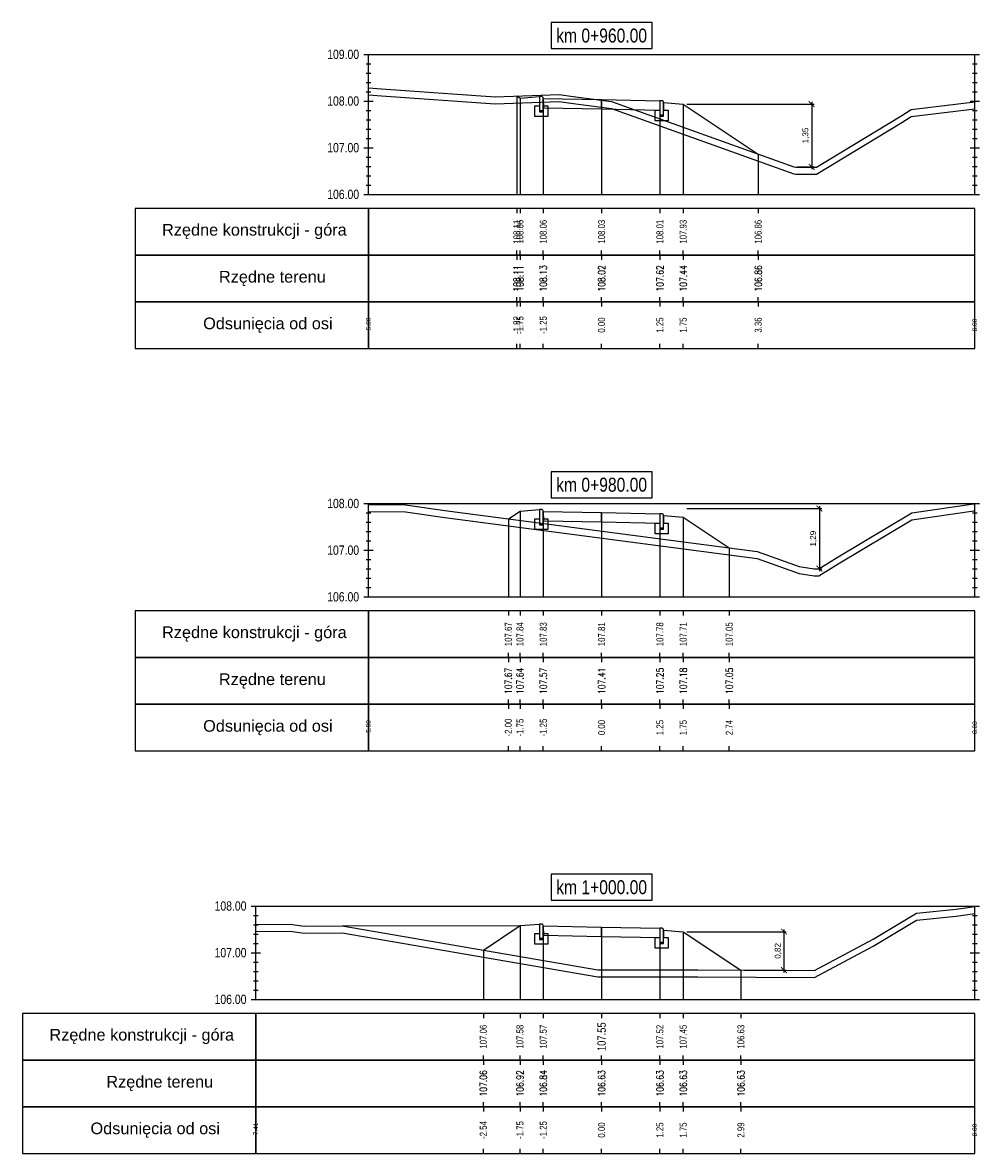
# Model space of a CAD drawing. Extents: x 7537626 to 7538805, y 5722894 to 5725486.
# Tile 50 of 90: x 7538336 to 7538356, y 5725457 to 5725481. Entities that reach past the tile are written whole.
import ezdxf

# ---------------------------------------------------------------- set-up
doc = ezdxf.new("R2010")
doc.units = 0
doc.header["$PDMODE"] = 35
doc.header["$PDSIZE"] = 0.3
for name, color, linetype in [('C-DROGI-PROFILE', 7, 'Continuous'), ('C-DROGI-PROFILE-ETYKIETY', 7, 'Continuous'), ('C-DROGI-PRZEKROJE-ETYKIETY', 7, 'Continuous'), ('C-POPRZECZKA-przekrój', 2, 'Continuous'), ('C-POPRZECZKA-widok', 1, 'Continuous')]:
    doc.layers.add(name, color=color, linetype=linetype)
for name, color, linetype, true_color in [('C-humus', 7, 'Continuous', 0x003df5), ('C-Teren', 7, 'Continuous', 0x005716), ('poprzeczki', 7, 'Continuous', 0x0000d6)]:
    doc.layers.add(name, color=color, linetype=linetype, true_color=true_color)
doc.styles.add('2mm08', font='arial.ttf', dxfattribs={"width": 0.8})
doc.styles.add('opis_50', font='arial.ttf', dxfattribs={"height": 0.125})
doc.styles.get("Standard").update_dxf_attribs({"font": 'arial.ttf'})
doc.dimstyles.new('OPIS_50', dxfattribs={"dimscale": 0.5, "dimtxt": 0.125, "dimasz": 0.25, "dimexe": 0.1, "dimexo": 0.15, "dimgap": 0.1, "dimtad": 1, "dimzin": 0, "dimtxsty": 'opis_50', "dimblk": 'ARCHTICK', "dimcen": 0.15, "dimdle": 0.1, "dimaunit": 2, "dimadec": 4, "dimazin": 0, "dimtfac": 1, "dimtmove": 0, "dimatfit": 3, "dimfxl": 1, "dimarcsym": 0})

# ---------------------------------------------------------------- blocks, each defined once
blk = doc.blocks.new('_ArchTick')
at = {"color": 0, "linetype": 'ByBlock', "const_width": 0.15}
blk.add_lwpolyline([(-0.5, -0.5), (0.5, 0.5)], dxfattribs=at)
blk = doc.blocks.new('*D84')
at = {"layer": 'Defpoints', "color": 0, "transparency": 16777216}
for p in [(7538349.88, 5725478.988), (7538352.252, 5725477.642), (7538352.634, 5725477.642)]:
    blk.add_point(p, dxfattribs=at)
at = {"layer": 'poprzeczki', "color": 0, "lineweight": -2, "transparency": 16777216}
for p, q in [((7538349.955, 5725478.988), (7538352.684, 5725478.988)), ((7538352.634, 5725479.038), (7538352.634, 5725477.592)), ((7538352.327, 5725477.642), (7538352.684, 5725477.642))]:
    blk.add_line(p, q, dxfattribs=at)
at = {"layer": 'poprzeczki', "color": 0, "lineweight": -2, "transparency": 16777216, "xscale": 0.125, "yscale": 0.125, "zscale": 0.125}
for p, rotation in [((7538352.634, 5725478.988), 90), ((7538352.634, 5725477.642), 270)]:
    blk.add_blockref('_ArchTick', p, dxfattribs=dict(at, rotation=rotation))
at = {"layer": 'poprzeczki', "color": 0, "transparency": 16777216, "insert": (7538352.509, 5725478.315), "char_height": 0.125, "attachment_point": 5, "rotation": 90, "style": 'opis_50'}
blk.add_mtext('1,35', dxfattribs=at)
blk = doc.blocks.new('*D85')
at = {"layer": 'Defpoints', "color": 0, "transparency": 16777216}
for p in [(7538349.88, 5725470.321), (7538352.686, 5725469.032), (7538352.8, 5725469.032)]:
    blk.add_point(p, dxfattribs=at)
at = {"layer": 'poprzeczki', "color": 0, "lineweight": -2, "transparency": 16777216}
for p, q in [((7538352.8, 5725470.371), (7538352.8, 5725468.982)), ((7538349.955, 5725470.321), (7538352.85, 5725470.321)), ((7538352.761, 5725469.032), (7538352.85, 5725469.032))]:
    blk.add_line(p, q, dxfattribs=at)
at = {"layer": 'poprzeczki', "color": 0, "lineweight": -2, "transparency": 16777216, "xscale": 0.125, "yscale": 0.125, "zscale": 0.125}
for p, rotation in [((7538352.8, 5725470.321), 90), ((7538352.8, 5725469.032), 270)]:
    blk.add_blockref('_ArchTick', p, dxfattribs=dict(at, rotation=rotation))
at = {"layer": 'poprzeczki', "color": 0, "transparency": 16777216, "insert": (7538352.675, 5725469.676), "char_height": 0.125, "attachment_point": 5, "rotation": 90, "style": 'opis_50'}
blk.add_mtext('1,29', dxfattribs=at)
blk = doc.blocks.new('*D86')
at = {"layer": 'Defpoints', "color": 0, "transparency": 16777216}
for p in [(7538349.88, 5725461.254), (7538351.117, 5725460.429), (7538352.04, 5725460.429)]:
    blk.add_point(p, dxfattribs=at)
at = {"layer": 'poprzeczki', "color": 0, "lineweight": -2, "transparency": 16777216}
for p, q in [((7538349.955, 5725461.254), (7538352.09, 5725461.254)), ((7538352.04, 5725461.304), (7538352.04, 5725460.379)), ((7538351.192, 5725460.429), (7538352.09, 5725460.429))]:
    blk.add_line(p, q, dxfattribs=at)
at = {"layer": 'poprzeczki', "color": 0, "lineweight": -2, "transparency": 16777216, "xscale": 0.125, "yscale": 0.125, "zscale": 0.125}
for p, rotation in [((7538352.04, 5725461.254), 90), ((7538352.04, 5725460.429), 270)]:
    blk.add_blockref('_ArchTick', p, dxfattribs=dict(at, rotation=rotation))
at = {"layer": 'poprzeczki', "color": 0, "transparency": 16777216, "insert": (7538351.915, 5725460.842), "char_height": 0.125, "attachment_point": 5, "rotation": 90, "style": 'opis_50'}
blk.add_mtext('0,82', dxfattribs=at)

msp = doc.modelspace()

# ---------------------------------------------------------------- linework, layer by layer
at = {"layer": 'C-DROGI-PROFILE', "color": 7, "linetype": 'Continuous', "lineweight": -3}
for p, q in [((7538346.313, 5725476.753), (7538346.313, 5725476.653)), ((7538346.38, 5725476.753), (7538346.38, 5725476.653)), ((7538346.88, 5725476.753), (7538346.88, 5725476.653)), ((7538348.13, 5725476.753), (7538348.13, 5725476.653)), ((7538349.38, 5725476.753), (7538349.38, 5725476.653)), ((7538349.88, 5725476.753), (7538349.88, 5725476.653)), ((7538351.488, 5725476.753), (7538351.488, 5725476.653)), ((7538346.313, 5725475.753), (7538346.313, 5725475.853)), ((7538346.313, 5725475.753), (7538346.313, 5725475.653)), ((7538346.38, 5725475.753), (7538346.38, 5725475.853)), ((7538346.38, 5725475.753), (7538346.38, 5725475.653)), ((7538346.88, 5725475.753), (7538346.88, 5725475.853)), ((7538346.88, 5725475.753), (7538346.88, 5725475.653)), ((7538348.13, 5725475.753), (7538348.13, 5725475.853)), ((7538348.13, 5725475.753), (7538348.13, 5725475.653)), ((7538349.38, 5725475.753), (7538349.38, 5725475.853)), ((7538349.38, 5725475.753), (7538349.38, 5725475.653)), ((7538349.88, 5725475.753), (7538349.88, 5725475.853)), ((7538349.88, 5725475.753), (7538349.88, 5725475.653)), ((7538351.488, 5725475.753), (7538351.488, 5725475.853)), ((7538351.488, 5725475.753), (7538351.488, 5725475.653)), ((7538346.313, 5725474.753), (7538346.313, 5725474.853)), ((7538346.313, 5725474.753), (7538346.313, 5725474.653)), ((7538346.38, 5725474.753), (7538346.38, 5725474.853)), ((7538346.38, 5725474.753), (7538346.38, 5725474.653)), ((7538346.88, 5725474.753), (7538346.88, 5725474.853)), ((7538346.88, 5725474.753), (7538346.88, 5725474.653)), ((7538348.13, 5725474.753), (7538348.13, 5725474.853)), ((7538348.13, 5725474.753), (7538348.13, 5725474.653)), ((7538349.38, 5725474.753), (7538349.38, 5725474.853)), ((7538349.38, 5725474.753), (7538349.38, 5725474.653)), ((7538349.88, 5725474.753), (7538349.88, 5725474.853)), ((7538349.88, 5725474.753), (7538349.88, 5725474.653)), ((7538351.488, 5725474.753), (7538351.488, 5725474.853)), ((7538351.488, 5725474.753), (7538351.488, 5725474.653)), ((7538346.313, 5725473.753), (7538346.313, 5725473.853)), ((7538346.38, 5725473.753), (7538346.38, 5725473.853)), ((7538346.88, 5725473.753), (7538346.88, 5725473.853)), ((7538348.13, 5725473.753), (7538348.13, 5725473.853)), ((7538349.38, 5725473.753), (7538349.38, 5725473.853)), ((7538349.88, 5725473.753), (7538349.88, 5725473.853)), ((7538351.488, 5725473.753), (7538351.488, 5725473.853)), ((7538346.13, 5725468.128), (7538346.13, 5725468.028)), ((7538346.38, 5725468.128), (7538346.38, 5725468.028)), ((7538346.88, 5725468.128), (7538346.88, 5725468.028)), ((7538348.13, 5725468.128), (7538348.13, 5725468.028)), ((7538349.38, 5725468.128), (7538349.38, 5725468.028)), ((7538349.88, 5725468.128), (7538349.88, 5725468.028)), ((7538350.866, 5725468.128), (7538350.866, 5725468.028)), ((7538346.13, 5725467.128), (7538346.13, 5725467.228)), ((7538346.38, 5725467.128), (7538346.38, 5725467.228)), ((7538346.88, 5725467.128), (7538346.88, 5725467.228)), ((7538348.13, 5725467.128), (7538348.13, 5725467.228)), ((7538349.38, 5725467.128), (7538349.38, 5725467.228)), ((7538349.88, 5725467.128), (7538349.88, 5725467.228)), ((7538350.866, 5725467.128), (7538350.866, 5725467.228)), ((7538346.13, 5725467.128), (7538346.13, 5725467.028)), ((7538346.38, 5725467.128), (7538346.38, 5725467.028)), ((7538346.88, 5725467.128), (7538346.88, 5725467.028)), ((7538348.13, 5725467.128), (7538348.13, 5725467.028)), ((7538349.38, 5725467.128), (7538349.38, 5725467.028)), ((7538349.88, 5725467.128), (7538349.88, 5725467.028)), ((7538350.866, 5725467.128), (7538350.866, 5725467.028)), ((7538346.13, 5725466.128), (7538346.13, 5725466.228)), ((7538346.13, 5725466.128), (7538346.13, 5725466.028)), ((7538346.38, 5725466.128), (7538346.38, 5725466.228)), ((7538346.38, 5725466.128), (7538346.38, 5725466.028)), ((7538346.88, 5725466.128), (7538346.88, 5725466.228)), ((7538346.88, 5725466.128), (7538346.88, 5725466.028)), ((7538348.13, 5725466.128), (7538348.13, 5725466.228)), ((7538348.13, 5725466.128), (7538348.13, 5725466.028)), ((7538349.38, 5725466.128), (7538349.38, 5725466.228)), ((7538349.38, 5725466.128), (7538349.38, 5725466.028)), ((7538349.88, 5725466.128), (7538349.88, 5725466.228)), ((7538349.88, 5725466.128), (7538349.88, 5725466.028)), ((7538350.866, 5725466.128), (7538350.866, 5725466.228)), ((7538350.866, 5725466.128), (7538350.866, 5725466.028)), ((7538346.13, 5725465.128), (7538346.13, 5725465.228)), ((7538346.38, 5725465.128), (7538346.38, 5725465.228)), ((7538346.88, 5725465.128), (7538346.88, 5725465.228)), ((7538348.13, 5725465.128), (7538348.13, 5725465.228)), ((7538349.38, 5725465.128), (7538349.38, 5725465.228)), ((7538349.88, 5725465.128), (7538349.88, 5725465.228)), ((7538350.866, 5725465.128), (7538350.866, 5725465.228)), ((7538345.594, 5725459.503), (7538345.594, 5725459.403)), ((7538346.38, 5725459.503), (7538346.38, 5725459.403)), ((7538346.88, 5725459.503), (7538346.88, 5725459.403)), ((7538348.13, 5725459.503), (7538348.13, 5725459.403)), ((7538349.38, 5725459.503), (7538349.38, 5725459.403)), ((7538349.88, 5725459.503), (7538349.88, 5725459.403)), ((7538351.117, 5725459.503), (7538351.117, 5725459.403)), ((7538345.594, 5725458.503), (7538345.594, 5725458.603)), ((7538345.594, 5725458.503), (7538345.594, 5725458.403)), ((7538346.38, 5725458.503), (7538346.38, 5725458.603)), ((7538346.38, 5725458.503), (7538346.38, 5725458.403)), ((7538346.88, 5725458.503), (7538346.88, 5725458.603)), ((7538346.88, 5725458.503), (7538346.88, 5725458.403)), ((7538348.13, 5725458.503), (7538348.13, 5725458.603)), ((7538348.13, 5725458.503), (7538348.13, 5725458.403)), ((7538349.38, 5725458.503), (7538349.38, 5725458.603)), ((7538349.38, 5725458.503), (7538349.38, 5725458.403)), ((7538349.88, 5725458.503), (7538349.88, 5725458.603)), ((7538349.88, 5725458.503), (7538349.88, 5725458.403)), ((7538351.117, 5725458.503), (7538351.117, 5725458.603)), ((7538351.117, 5725458.503), (7538351.117, 5725458.403)), ((7538345.594, 5725457.503), (7538345.594, 5725457.603)), ((7538346.38, 5725457.503), (7538346.38, 5725457.603)), ((7538346.88, 5725457.503), (7538346.88, 5725457.603)), ((7538348.13, 5725457.503), (7538348.13, 5725457.603)), ((7538349.38, 5725457.503), (7538349.38, 5725457.603)), ((7538349.88, 5725457.503), (7538349.88, 5725457.603)), ((7538351.117, 5725457.503), (7538351.117, 5725457.603)), ((7538345.594, 5725457.503), (7538345.594, 5725457.403)), ((7538346.38, 5725457.503), (7538346.38, 5725457.403)), ((7538346.88, 5725457.503), (7538346.88, 5725457.403)), ((7538348.13, 5725457.503), (7538348.13, 5725457.403)), ((7538349.38, 5725457.503), (7538349.38, 5725457.403)), ((7538349.88, 5725457.503), (7538349.88, 5725457.403)), ((7538351.117, 5725457.503), (7538351.117, 5725457.403)), ((7538345.594, 5725456.503), (7538345.594, 5725456.603)), ((7538346.38, 5725456.503), (7538346.38, 5725456.603)), ((7538346.88, 5725456.503), (7538346.88, 5725456.603)), ((7538348.13, 5725456.503), (7538348.13, 5725456.603)), ((7538349.38, 5725456.503), (7538349.38, 5725456.603)), ((7538349.88, 5725456.503), (7538349.88, 5725456.603)), ((7538351.117, 5725456.503), (7538351.117, 5725456.603))]:
    msp.add_line(p, q, dxfattribs=at)
at = {"layer": 'C-DROGI-PROFILE', "color": 1, "linetype": 'Continuous', "lineweight": -3}
for points in [[(7538343.13, 5725475.753), (7538343.13, 5725476.753), (7538338.13, 5725476.753), (7538338.13, 5725475.753)], [(7538343.13, 5725475.753), (7538356.13, 5725475.753), (7538356.13, 5725476.753), (7538343.13, 5725476.753)], [(7538343.13, 5725474.753), (7538343.13, 5725475.753), (7538338.13, 5725475.753), (7538338.13, 5725474.753)], [(7538343.13, 5725474.753), (7538356.13, 5725474.753), (7538356.13, 5725475.753), (7538343.13, 5725475.753)], [(7538343.13, 5725473.753), (7538343.13, 5725474.753), (7538338.13, 5725474.753), (7538338.13, 5725473.753)], [(7538343.13, 5725473.753), (7538356.13, 5725473.753), (7538356.13, 5725474.753), (7538343.13, 5725474.753)], [(7538343.13, 5725467.128), (7538343.13, 5725468.128), (7538338.13, 5725468.128), (7538338.13, 5725467.128)], [(7538343.13, 5725467.128), (7538356.13, 5725467.128), (7538356.13, 5725468.128), (7538343.13, 5725468.128)], [(7538343.13, 5725466.128), (7538343.13, 5725467.128), (7538338.13, 5725467.128), (7538338.13, 5725466.128)], [(7538343.13, 5725466.128), (7538356.13, 5725466.128), (7538356.13, 5725467.128), (7538343.13, 5725467.128)], [(7538343.13, 5725465.128), (7538343.13, 5725466.128), (7538338.13, 5725466.128), (7538338.13, 5725465.128)], [(7538343.13, 5725465.128), (7538356.13, 5725465.128), (7538356.13, 5725466.128), (7538343.13, 5725466.128)], [(7538340.715, 5725458.503), (7538340.715, 5725459.503), (7538335.715, 5725459.503), (7538335.715, 5725458.503)], [(7538340.715, 5725458.503), (7538356.13, 5725458.503), (7538356.13, 5725459.503), (7538340.715, 5725459.503)], [(7538340.715, 5725457.503), (7538340.715, 5725458.503), (7538335.715, 5725458.503), (7538335.715, 5725457.503)], [(7538340.715, 5725457.503), (7538356.13, 5725457.503), (7538356.13, 5725458.503), (7538340.715, 5725458.503)], [(7538340.715, 5725456.503), (7538340.715, 5725457.503), (7538335.715, 5725457.503), (7538335.715, 5725456.503)], [(7538340.715, 5725456.503), (7538356.13, 5725456.503), (7538356.13, 5725457.503), (7538340.715, 5725457.503)]]:
    msp.add_3dface(points, dxfattribs=at)
at = {"layer": 'C-DROGI-PRZEKROJE-ETYKIETY', "color": 1, "linetype": 'Continuous', "lineweight": -3}
for p, q in [((7538346.313, 5725479.162), (7538346.313, 5725477.053)), ((7538346.38, 5725479.118), (7538346.38, 5725477.053)), ((7538346.88, 5725479.111), (7538346.88, 5725477.053)), ((7538348.13, 5725479.086), (7538348.13, 5725477.053)), ((7538349.38, 5725479.061), (7538349.38, 5725477.053)), ((7538349.88, 5725478.988), (7538349.88, 5725477.053)), ((7538351.488, 5725477.915), (7538351.488, 5725477.053)), ((7538346.38, 5725470.266), (7538346.38, 5725468.428)), ((7538346.88, 5725470.26), (7538346.88, 5725468.428)), ((7538348.13, 5725470.235), (7538348.13, 5725468.428)), ((7538349.38, 5725470.21), (7538349.38, 5725468.428)), ((7538349.88, 5725470.136), (7538349.88, 5725468.428)), ((7538346.13, 5725470.099), (7538346.13, 5725468.428)), ((7538350.866, 5725469.478), (7538350.866, 5725468.428)), ((7538346.38, 5725461.384), (7538346.38, 5725459.803)), ((7538346.88, 5725461.378), (7538346.88, 5725459.803)), ((7538348.13, 5725461.353), (7538348.13, 5725459.803)), ((7538349.38, 5725461.328), (7538349.38, 5725459.803)), ((7538349.88, 5725461.254), (7538349.88, 5725459.803)), ((7538345.594, 5725460.86), (7538345.594, 5725459.803)), ((7538351.117, 5725460.429), (7538351.117, 5725459.803))]:
    msp.add_line(p, q, dxfattribs=at)
at = {"layer": 'C-humus'}
for p, q in [((7538343.13, 5725479.186), (7538343.409, 5725479.165)), ((7538343.409, 5725479.165), (7538345.85, 5725478.997)), ((7538345.85, 5725478.997), (7538347.219, 5725479.041)), ((7538347.219, 5725479.041), (7538347.47, 5725479.005)), ((7538347.47, 5725479.005), (7538348.342, 5725478.891)), ((7538348.342, 5725478.891), (7538352.252, 5725477.492)), ((7538354.943, 5725478.746), (7538356.13, 5725478.885)), ((7538352.735, 5725477.486), (7538354.565, 5725478.597)), ((7538354.565, 5725478.597), (7538354.77, 5725478.721)), ((7538354.77, 5725478.721), (7538354.943, 5725478.746)), ((7538352.252, 5725477.492), (7538352.295, 5725477.486)), ((7538352.295, 5725477.486), (7538352.735, 5725477.486)), ((7538343.13, 5725470.26), (7538343.925, 5725470.249)), ((7538343.925, 5725470.249), (7538344.768, 5725470.128)), ((7538344.768, 5725470.128), (7538351.468, 5725469.249)), ((7538354.778, 5725470.082), (7538356.108, 5725470.274)), ((7538356.108, 5725470.274), (7538356.13, 5725470.276)), ((7538353.201, 5725469.134), (7538354.778, 5725470.082)), ((7538351.468, 5725469.249), (7538352.363, 5725468.929)), ((7538352.363, 5725468.929), (7538352.686, 5725468.882)), ((7538352.786, 5725468.882), (7538353.201, 5725469.134)), ((7538352.686, 5725468.882), (7538352.786, 5725468.882)), ((7538355.735, 5725461.583), (7538356.13, 5725461.64)), ((7538353.954, 5725460.941), (7538354.884, 5725461.5)), ((7538354.884, 5725461.5), (7538355.735, 5725461.583)), ((7538340.715, 5725461.26), (7538341.449, 5725461.266)), ((7538341.449, 5725461.266), (7538341.754, 5725461.223)), ((7538341.754, 5725461.223), (7538342.566, 5725461.229)), ((7538342.566, 5725461.229), (7538343.442, 5725461.081)), ((7538343.442, 5725461.081), (7538348.052, 5725460.287)), ((7538352.694, 5725460.274), (7538353.954, 5725460.941)), ((7538348.052, 5725460.287), (7538350.196, 5725460.283)), ((7538350.196, 5725460.283), (7538352.694, 5725460.274))]:
    msp.add_line(p, q, dxfattribs=at)
at = {"layer": 'C-POPRZECZKA-przekrój', "color": 2, "linetype": 'Continuous', "lineweight": -3}
for p, q in [((7538346.313, 5725479.162), (7538346.38, 5725479.118)), ((7538346.38, 5725479.118), (7538346.8, 5725479.151)), ((7538346.84, 5725479.151), (7538346.8, 5725479.151)), ((7538346.8, 5725479.151), (7538346.8, 5725478.821)), ((7538346.845, 5725479.151), (7538346.84, 5725479.151)), ((7538346.854, 5725479.149), (7538346.845, 5725479.151)), ((7538346.862, 5725479.145), (7538346.854, 5725479.149)), ((7538346.868, 5725479.14), (7538346.862, 5725479.145)), ((7538346.872, 5725479.134), (7538346.868, 5725479.14)), ((7538346.877, 5725479.127), (7538346.872, 5725479.134)), ((7538346.879, 5725479.119), (7538346.877, 5725479.127)), ((7538346.88, 5725479.111), (7538346.879, 5725479.119)), ((7538346.88, 5725479.111), (7538348.13, 5725479.086)), ((7538346.88, 5725479.111), (7538346.881, 5725478.911)), ((7538346.88, 5725478.821), (7538346.88, 5725479.111)), ((7538346.88, 5725479.111), (7538346.88, 5725478.951)), ((7538348.13, 5725478.886), (7538348.13, 5725479.086)), ((7538348.13, 5725479.086), (7538349.38, 5725479.061)), ((7538346.7, 5725478.721), (7538346.7, 5725478.951)), ((7538346.7, 5725478.951), (7538346.8, 5725478.951)), ((7538346.8, 5725478.951), (7538346.8, 5725478.851)), ((7538346.8, 5725478.851), (7538346.88, 5725478.851)), ((7538346.88, 5725478.951), (7538346.98, 5725478.951)), ((7538346.881, 5725478.911), (7538348.13, 5725478.886)), ((7538346.98, 5725478.951), (7538346.98, 5725478.721)), ((7538348.13, 5725478.886), (7538349.379, 5725478.861)), ((7538349.28, 5725478.631), (7538349.28, 5725478.861)), ((7538349.28, 5725478.861), (7538349.38, 5725478.861)), ((7538349.38, 5725479.061), (7538349.379, 5725478.861)), ((7538349.42, 5725479.061), (7538349.38, 5725479.061)), ((7538349.38, 5725479.061), (7538349.38, 5725478.731)), ((7538349.38, 5725478.861), (7538349.38, 5725478.761)), ((7538349.425, 5725479.061), (7538349.42, 5725479.061)), ((7538349.434, 5725479.059), (7538349.425, 5725479.061)), ((7538349.442, 5725479.055), (7538349.434, 5725479.059)), ((7538349.448, 5725479.05), (7538349.442, 5725479.055)), ((7538349.452, 5725479.044), (7538349.448, 5725479.05)), ((7538349.457, 5725479.037), (7538349.452, 5725479.044)), ((7538349.459, 5725479.029), (7538349.457, 5725479.037)), ((7538349.46, 5725479.021), (7538349.459, 5725479.029)), ((7538349.46, 5725478.731), (7538349.46, 5725479.021)), ((7538349.46, 5725479.021), (7538349.46, 5725478.861)), ((7538349.46, 5725479.021), (7538349.88, 5725478.988)), ((7538349.46, 5725478.861), (7538349.56, 5725478.861)), ((7538349.56, 5725478.861), (7538349.56, 5725478.631)), ((7538349.88, 5725478.988), (7538351.488, 5725477.915)), ((7538346.98, 5725478.721), (7538346.7, 5725478.721)), ((7538346.8, 5725478.821), (7538346.88, 5725478.821)), ((7538349.56, 5725478.631), (7538349.28, 5725478.631)), ((7538349.38, 5725478.761), (7538349.46, 5725478.761)), ((7538349.38, 5725478.731), (7538349.46, 5725478.731)), ((7538346.13, 5725470.099), (7538346.38, 5725470.266)), ((7538346.38, 5725470.266), (7538346.8, 5725470.3)), ((7538346.84, 5725470.3), (7538346.8, 5725470.3)), ((7538346.8, 5725470.3), (7538346.8, 5725469.97)), ((7538346.845, 5725470.299), (7538346.84, 5725470.3)), ((7538346.854, 5725470.297), (7538346.845, 5725470.299)), ((7538346.862, 5725470.293), (7538346.854, 5725470.297)), ((7538346.868, 5725470.288), (7538346.862, 5725470.293)), ((7538346.872, 5725470.283), (7538346.868, 5725470.288)), ((7538346.877, 5725470.275), (7538346.872, 5725470.283)), ((7538346.879, 5725470.267), (7538346.877, 5725470.275)), ((7538346.88, 5725470.26), (7538346.879, 5725470.267)), ((7538346.88, 5725470.26), (7538348.13, 5725470.235)), ((7538346.88, 5725470.26), (7538346.881, 5725470.06)), ((7538346.88, 5725469.97), (7538346.88, 5725470.26)), ((7538346.88, 5725470.26), (7538346.88, 5725470.1)), ((7538348.13, 5725470.035), (7538348.13, 5725470.235)), ((7538348.13, 5725470.235), (7538349.38, 5725470.21)), ((7538349.38, 5725470.21), (7538349.379, 5725470.01)), ((7538349.42, 5725470.21), (7538349.38, 5725470.21)), ((7538349.38, 5725470.21), (7538349.38, 5725469.88)), ((7538349.425, 5725470.209), (7538349.42, 5725470.21)), ((7538349.434, 5725470.207), (7538349.425, 5725470.209)), ((7538349.442, 5725470.203), (7538349.434, 5725470.207)), ((7538349.448, 5725470.198), (7538349.442, 5725470.203)), ((7538349.452, 5725470.193), (7538349.448, 5725470.198)), ((7538349.457, 5725470.185), (7538349.452, 5725470.193)), ((7538349.459, 5725470.177), (7538349.457, 5725470.185)), ((7538349.46, 5725470.17), (7538349.459, 5725470.177)), ((7538349.46, 5725469.88), (7538349.46, 5725470.17)), ((7538349.46, 5725470.17), (7538349.46, 5725470.01)), ((7538349.46, 5725470.17), (7538349.88, 5725470.136)), ((7538349.88, 5725470.136), (7538350.866, 5725469.478)), ((7538346.7, 5725469.87), (7538346.7, 5725470.1)), ((7538346.7, 5725470.1), (7538346.8, 5725470.1)), ((7538346.8, 5725470.1), (7538346.8, 5725470)), ((7538346.8, 5725470), (7538346.88, 5725470)), ((7538346.8, 5725469.97), (7538346.88, 5725469.97)), ((7538346.88, 5725470.1), (7538346.98, 5725470.1)), ((7538346.881, 5725470.06), (7538348.13, 5725470.035)), ((7538346.98, 5725470.1), (7538346.98, 5725469.87)), ((7538348.13, 5725470.035), (7538349.379, 5725470.01)), ((7538349.28, 5725469.78), (7538349.28, 5725470.01)), ((7538349.28, 5725470.01), (7538349.38, 5725470.01)), ((7538349.38, 5725470.01), (7538349.38, 5725469.91)), ((7538349.38, 5725469.91), (7538349.46, 5725469.91)), ((7538349.38, 5725469.88), (7538349.46, 5725469.88)), ((7538349.46, 5725470.01), (7538349.56, 5725470.01)), ((7538349.56, 5725470.01), (7538349.56, 5725469.78)), ((7538346.98, 5725469.87), (7538346.7, 5725469.87)), ((7538349.56, 5725469.78), (7538349.28, 5725469.78)), ((7538346.38, 5725461.384), (7538346.8, 5725461.418)), ((7538346.84, 5725461.418), (7538346.8, 5725461.418)), ((7538346.8, 5725461.418), (7538346.8, 5725461.088)), ((7538346.845, 5725461.417), (7538346.84, 5725461.418)), ((7538346.854, 5725461.415), (7538346.845, 5725461.417)), ((7538346.862, 5725461.411), (7538346.854, 5725461.415)), ((7538346.868, 5725461.406), (7538346.862, 5725461.411)), ((7538346.872, 5725461.401), (7538346.868, 5725461.406)), ((7538346.877, 5725461.393), (7538346.872, 5725461.401)), ((7538346.879, 5725461.385), (7538346.877, 5725461.393)), ((7538345.594, 5725460.86), (7538346.38, 5725461.384)), ((7538346.7, 5725460.988), (7538346.7, 5725461.218)), ((7538346.7, 5725461.218), (7538346.8, 5725461.218)), ((7538346.8, 5725461.218), (7538346.8, 5725461.118)), ((7538346.88, 5725461.378), (7538346.879, 5725461.385)), ((7538346.88, 5725461.378), (7538348.13, 5725461.353)), ((7538346.88, 5725461.378), (7538346.881, 5725461.178)), ((7538346.88, 5725461.088), (7538346.88, 5725461.378)), ((7538346.88, 5725461.378), (7538346.88, 5725461.218)), ((7538346.88, 5725461.218), (7538346.98, 5725461.218)), ((7538346.881, 5725461.178), (7538348.13, 5725461.153)), ((7538346.98, 5725461.218), (7538346.98, 5725460.988)), ((7538348.13, 5725461.153), (7538348.13, 5725461.353)), ((7538348.13, 5725461.353), (7538349.38, 5725461.328)), ((7538348.13, 5725461.153), (7538349.379, 5725461.128)), ((7538349.38, 5725461.328), (7538349.379, 5725461.128)), ((7538349.42, 5725461.328), (7538349.38, 5725461.328)), ((7538349.38, 5725461.328), (7538349.38, 5725460.998)), ((7538349.425, 5725461.327), (7538349.42, 5725461.328)), ((7538349.434, 5725461.325), (7538349.425, 5725461.327)), ((7538349.442, 5725461.321), (7538349.434, 5725461.325)), ((7538349.448, 5725461.316), (7538349.442, 5725461.321)), ((7538349.452, 5725461.311), (7538349.448, 5725461.316)), ((7538349.457, 5725461.303), (7538349.452, 5725461.311)), ((7538349.459, 5725461.295), (7538349.457, 5725461.303)), ((7538349.46, 5725461.288), (7538349.459, 5725461.295)), ((7538349.46, 5725460.998), (7538349.46, 5725461.288)), ((7538349.46, 5725461.288), (7538349.46, 5725461.128)), ((7538349.46, 5725461.288), (7538349.88, 5725461.254)), ((7538349.88, 5725461.254), (7538351.117, 5725460.429)), ((7538346.98, 5725460.988), (7538346.7, 5725460.988)), ((7538346.8, 5725461.118), (7538346.88, 5725461.118)), ((7538346.8, 5725461.088), (7538346.88, 5725461.088)), ((7538349.28, 5725460.898), (7538349.28, 5725461.128)), ((7538349.28, 5725461.128), (7538349.38, 5725461.128)), ((7538349.38, 5725461.128), (7538349.38, 5725461.028)), ((7538349.38, 5725461.028), (7538349.46, 5725461.028)), ((7538349.38, 5725460.998), (7538349.46, 5725460.998)), ((7538349.46, 5725461.128), (7538349.56, 5725461.128)), ((7538349.56, 5725461.128), (7538349.56, 5725460.898)), ((7538349.56, 5725460.898), (7538349.28, 5725460.898))]:
    msp.add_line(p, q, dxfattribs=at)
msp.add_lwpolyline([(7538342.566, 5725461.379), (7538346.38, 5725461.384)], dxfattribs=at)
at = {"layer": 'C-POPRZECZKA-widok', "color": 1, "linetype": 'Continuous', "lineweight": -3}
for p, q in [((7538343.03, 5725480.053), (7538356.23, 5725480.053)), ((7538343.13, 5725477.053), (7538343.13, 5725480.053)), ((7538356.13, 5725477.053), (7538356.13, 5725480.053)), ((7538343.08, 5725479.853), (7538343.18, 5725479.853)), ((7538356.08, 5725479.853), (7538356.18, 5725479.853)), ((7538343.08, 5725479.653), (7538343.18, 5725479.653)), ((7538356.08, 5725479.653), (7538356.18, 5725479.653)), ((7538343.08, 5725479.453), (7538343.18, 5725479.453)), ((7538356.08, 5725479.453), (7538356.18, 5725479.453)), ((7538343.08, 5725479.253), (7538343.18, 5725479.253)), ((7538356.08, 5725479.253), (7538356.18, 5725479.253)), ((7538343.03, 5725479.053), (7538343.23, 5725479.053)), ((7538343.08, 5725479.053), (7538343.18, 5725479.053)), ((7538343.08, 5725478.853), (7538343.18, 5725478.853)), ((7538356.03, 5725479.053), (7538356.23, 5725479.053)), ((7538356.08, 5725479.053), (7538356.18, 5725479.053)), ((7538356.08, 5725478.853), (7538356.18, 5725478.853)), ((7538343.08, 5725478.653), (7538343.18, 5725478.653)), ((7538356.08, 5725478.653), (7538356.18, 5725478.653)), ((7538343.08, 5725478.453), (7538343.18, 5725478.453)), ((7538356.08, 5725478.453), (7538356.18, 5725478.453)), ((7538343.08, 5725478.253), (7538343.18, 5725478.253)), ((7538356.08, 5725478.253), (7538356.18, 5725478.253)), ((7538343.03, 5725478.053), (7538343.23, 5725478.053)), ((7538343.08, 5725478.053), (7538343.18, 5725478.053)), ((7538356.03, 5725478.053), (7538356.23, 5725478.053)), ((7538356.08, 5725478.053), (7538356.18, 5725478.053)), ((7538343.08, 5725477.853), (7538343.18, 5725477.853)), ((7538343.08, 5725477.653), (7538343.18, 5725477.653)), ((7538356.08, 5725477.853), (7538356.18, 5725477.853)), ((7538356.08, 5725477.653), (7538356.18, 5725477.653)), ((7538343.08, 5725477.453), (7538343.18, 5725477.453)), ((7538356.08, 5725477.453), (7538356.18, 5725477.453)), ((7538343.08, 5725477.253), (7538343.18, 5725477.253)), ((7538356.08, 5725477.253), (7538356.18, 5725477.253)), ((7538343.03, 5725477.053), (7538356.23, 5725477.053)), ((7538343.03, 5725470.428), (7538356.23, 5725470.428)), ((7538343.13, 5725468.428), (7538343.13, 5725470.428)), ((7538356.13, 5725468.428), (7538356.13, 5725470.428)), ((7538343.08, 5725470.228), (7538343.18, 5725470.228)), ((7538356.08, 5725470.228), (7538356.18, 5725470.228)), ((7538343.08, 5725470.028), (7538343.18, 5725470.028)), ((7538356.08, 5725470.028), (7538356.18, 5725470.028)), ((7538343.08, 5725469.828), (7538343.18, 5725469.828)), ((7538356.08, 5725469.828), (7538356.18, 5725469.828)), ((7538343.03, 5725469.428), (7538343.23, 5725469.428)), ((7538343.08, 5725469.628), (7538343.18, 5725469.628)), ((7538343.08, 5725469.428), (7538343.18, 5725469.428)), ((7538356.03, 5725469.428), (7538356.23, 5725469.428)), ((7538356.08, 5725469.628), (7538356.18, 5725469.628)), ((7538356.08, 5725469.428), (7538356.18, 5725469.428)), ((7538343.08, 5725469.228), (7538343.18, 5725469.228)), ((7538356.08, 5725469.228), (7538356.18, 5725469.228)), ((7538343.08, 5725469.028), (7538343.18, 5725469.028)), ((7538356.08, 5725469.028), (7538356.18, 5725469.028)), ((7538343.08, 5725468.828), (7538343.18, 5725468.828)), ((7538356.08, 5725468.828), (7538356.18, 5725468.828)), ((7538343.03, 5725468.428), (7538356.23, 5725468.428)), ((7538343.08, 5725468.628), (7538343.18, 5725468.628)), ((7538356.08, 5725468.628), (7538356.18, 5725468.628)), ((7538340.615, 5725461.803), (7538356.23, 5725461.803)), ((7538340.715, 5725459.803), (7538340.715, 5725461.803)), ((7538356.13, 5725459.803), (7538356.13, 5725461.803)), ((7538340.665, 5725461.603), (7538340.765, 5725461.603)), ((7538340.665, 5725461.403), (7538340.765, 5725461.403)), ((7538356.08, 5725461.603), (7538356.18, 5725461.603)), ((7538356.08, 5725461.403), (7538356.18, 5725461.403)), ((7538340.665, 5725461.203), (7538340.765, 5725461.203)), ((7538356.08, 5725461.203), (7538356.18, 5725461.203)), ((7538340.665, 5725461.003), (7538340.765, 5725461.003)), ((7538356.08, 5725461.003), (7538356.18, 5725461.003)), ((7538340.615, 5725460.803), (7538340.815, 5725460.803)), ((7538340.665, 5725460.803), (7538340.765, 5725460.803)), ((7538356.03, 5725460.803), (7538356.23, 5725460.803)), ((7538356.08, 5725460.803), (7538356.18, 5725460.803)), ((7538340.665, 5725460.603), (7538340.765, 5725460.603)), ((7538356.08, 5725460.603), (7538356.18, 5725460.603)), ((7538340.665, 5725460.403), (7538340.765, 5725460.403)), ((7538340.665, 5725460.203), (7538340.765, 5725460.203)), ((7538356.08, 5725460.403), (7538356.18, 5725460.403)), ((7538356.08, 5725460.203), (7538356.18, 5725460.203)), ((7538340.665, 5725460.003), (7538340.765, 5725460.003)), ((7538356.08, 5725460.003), (7538356.18, 5725460.003)), ((7538340.615, 5725459.803), (7538356.23, 5725459.803))]:
    msp.add_line(p, q, dxfattribs=at)
at = {"layer": 'C-POPRZECZKA-widok', "color": 3, "linetype": 'Continuous', "lineweight": -3}
for points in [[(7538347.05, 5725480.178), (7538349.21, 5725480.178), (7538349.21, 5725480.734), (7538347.05, 5725480.734)], [(7538347.05, 5725470.553), (7538349.21, 5725470.553), (7538349.21, 5725471.109), (7538347.05, 5725471.109)], [(7538347.05, 5725461.928), (7538349.21, 5725461.928), (7538349.21, 5725462.484), (7538347.05, 5725462.484)]]:
    msp.add_3dface(points, dxfattribs=at)
at = {"layer": 'C-Teren'}
for p, q in [((7538343.13, 5725479.336), (7538343.409, 5725479.315)), ((7538343.409, 5725479.315), (7538345.85, 5725479.147)), ((7538345.85, 5725479.147), (7538347.219, 5725479.191)), ((7538347.219, 5725479.191), (7538347.47, 5725479.155)), ((7538347.47, 5725479.155), (7538348.342, 5725479.041)), ((7538348.342, 5725479.041), (7538352.252, 5725477.642)), ((7538354.565, 5725478.747), (7538354.77, 5725478.871)), ((7538354.77, 5725478.871), (7538354.943, 5725478.896)), ((7538354.943, 5725478.896), (7538356.13, 5725479.035)), ((7538352.735, 5725477.636), (7538354.565, 5725478.747)), ((7538352.252, 5725477.642), (7538352.295, 5725477.636)), ((7538352.295, 5725477.636), (7538352.735, 5725477.636)), ((7538343.13, 5725470.41), (7538343.925, 5725470.399)), ((7538343.925, 5725470.399), (7538344.768, 5725470.278)), ((7538354.778, 5725470.232), (7538356.108, 5725470.424)), ((7538356.108, 5725470.424), (7538356.13, 5725470.426)), ((7538344.768, 5725470.278), (7538351.468, 5725469.399)), ((7538353.201, 5725469.284), (7538354.778, 5725470.232)), ((7538351.468, 5725469.399), (7538352.363, 5725469.079)), ((7538352.786, 5725469.032), (7538353.201, 5725469.284)), ((7538352.363, 5725469.079), (7538352.686, 5725469.032)), ((7538352.686, 5725469.032), (7538352.786, 5725469.032)), ((7538353.954, 5725461.091), (7538354.884, 5725461.65)), ((7538354.884, 5725461.65), (7538355.735, 5725461.733)), ((7538355.735, 5725461.733), (7538356.13, 5725461.79)), ((7538340.715, 5725461.41), (7538341.449, 5725461.416)), ((7538341.449, 5725461.416), (7538341.754, 5725461.373)), ((7538341.754, 5725461.373), (7538342.566, 5725461.379)), ((7538342.566, 5725461.379), (7538343.442, 5725461.231)), ((7538343.442, 5725461.231), (7538348.052, 5725460.437)), ((7538352.694, 5725460.424), (7538353.954, 5725461.091)), ((7538348.052, 5725460.437), (7538350.196, 5725460.433)), ((7538350.196, 5725460.433), (7538352.694, 5725460.424))]:
    msp.add_line(p, q, dxfattribs=at)

# ---------------------------------------------------------------- texts
at = {"layer": 'C-DROGI-PROFILE', "color": 2}
for s, p in [('Rzędne konstrukcji - góra', (7538338.705, 5725476.17)), ('Rzędne terenu', (7538339.925, 5725475.164)), ('Odsunięcia od osi', (7538339.586, 5725474.164)), ('Rzędne konstrukcji - góra', (7538338.705, 5725467.545)), ('Rzędne terenu', (7538339.925, 5725466.539)), ('Odsunięcia od osi', (7538339.586, 5725465.539)), ('Rzędne konstrukcji - góra', (7538336.29, 5725458.92)), ('Rzędne terenu', (7538337.51, 5725457.914)), ('Odsunięcia od osi', (7538337.171, 5725456.914))]:
    msp.add_text(s, height=0.25, dxfattribs=at).set_placement(p)
at = {"layer": 'C-DROGI-PROFILE-ETYKIETY', "color": 1, "linetype": 'Continuous', "lineweight": -3, "attachment_point": 5, "rotation": 90, "style": '2mm08'}
for s, insert, char_height in [('108.11', (7538346.313, 5725476.253), 0.15), ('108.06', (7538346.38, 5725476.253), 0.15), ('108.06', (7538346.88, 5725476.253), 0.15), ('108.03', (7538348.13, 5725476.253), 0.15), ('108.01', (7538349.38, 5725476.253), 0.15), ('107.93', (7538349.88, 5725476.253), 0.15), ('106.86', (7538351.488, 5725476.253), 0.15), ('{\\Fsimplex.shx|c238;108.11}', (7538346.313, 5725475.253), 0.15), ('{\\Fsimplex.shx|c238;108.11}', (7538346.38, 5725475.253), 0.15), ('{\\Fsimplex.shx|c238;108.13}', (7538346.88, 5725475.253), 0.15), ('{\\Fsimplex.shx|c238;108.02}', (7538348.13, 5725475.253), 0.15), ('{\\Fsimplex.shx|c238;107.62}', (7538349.38, 5725475.253), 0.15), ('{\\Fsimplex.shx|c238;107.44}', (7538349.88, 5725475.253), 0.15), ('{\\Fsimplex.shx|c238;106.86}', (7538351.488, 5725475.253), 0.15), ('-1.82', (7538346.313, 5725474.253), 0.15), ('-1.75', (7538346.38, 5725474.253), 0.15), ('-1.25', (7538346.88, 5725474.253), 0.15), ('0.00', (7538348.13, 5725474.253), 0.15), ('1.25', (7538349.38, 5725474.253), 0.15), ('1.75', (7538349.88, 5725474.253), 0.15), ('3.36', (7538351.488, 5725474.253), 0.15), ('107.84', (7538346.38, 5725467.628), 0.15), ('107.67', (7538346.13, 5725467.628), 0.15), ('107.83', (7538346.88, 5725467.628), 0.15), ('107.81', (7538348.13, 5725467.628), 0.15), ('107.78', (7538349.38, 5725467.628), 0.15), ('107.71', (7538349.88, 5725467.628), 0.15), ('107.05', (7538350.866, 5725467.628), 0.15), ('{\\Fsimplex.shx|c238;107.67}', (7538346.13, 5725466.628), 0.15), ('{\\Fsimplex.shx|c238;107.64}', (7538346.38, 5725466.628), 0.15), ('{\\Fsimplex.shx|c238;107.57}', (7538346.88, 5725466.628), 0.15), ('{\\Fsimplex.shx|c238;107.41}', (7538348.13, 5725466.628), 0.15), ('{\\Fsimplex.shx|c238;107.25}', (7538349.38, 5725466.628), 0.15), ('{\\Fsimplex.shx|c238;107.18}', (7538349.88, 5725466.628), 0.15), ('{\\Fsimplex.shx|c238;107.05}', (7538350.866, 5725466.628), 0.15), ('-2.00', (7538346.13, 5725465.628), 0.15), ('-1.75', (7538346.38, 5725465.628), 0.15), ('-1.25', (7538346.88, 5725465.628), 0.15), ('0.00', (7538348.13, 5725465.628), 0.15), ('1.25', (7538349.38, 5725465.628), 0.15), ('1.75', (7538349.88, 5725465.628), 0.15), ('2.74', (7538350.866, 5725465.628), 0.15), ('107.06', (7538345.594, 5725459.003), 0.15), ('107.58', (7538346.38, 5725459.003), 0.15), ('107.57', (7538346.88, 5725459.003), 0.15), ('107.55', (7538348.13, 5725459.003), 0.18), ('107.52', (7538349.38, 5725459.003), 0.15), ('107.45', (7538349.88, 5725459.003), 0.15), ('106.63', (7538351.117, 5725459.003), 0.15), ('{\\Fsimplex.shx|c238;107.06}', (7538345.594, 5725458.003), 0.15), ('{\\Fsimplex.shx|c238;106.92}', (7538346.38, 5725458.003), 0.15), ('{\\Fsimplex.shx|c238;106.84}', (7538346.88, 5725458.003), 0.15), ('{\\Fsimplex.shx|c238;106.63}', (7538348.13, 5725458.003), 0.15), ('{\\Fsimplex.shx|c238;106.63}', (7538349.38, 5725458.003), 0.15), ('{\\Fsimplex.shx|c238;106.63}', (7538349.88, 5725458.003), 0.15), ('{\\Fsimplex.shx|c238;106.63}', (7538351.117, 5725458.003), 0.15), ('-2.54', (7538345.594, 5725457.003), 0.15), ('-1.75', (7538346.38, 5725457.003), 0.15), ('-1.25', (7538346.88, 5725457.003), 0.15), ('0.00', (7538348.13, 5725457.003), 0.15), ('1.25', (7538349.38, 5725457.003), 0.15), ('1.75', (7538349.88, 5725457.003), 0.15), ('2.99', (7538351.117, 5725457.003), 0.15)]:
    msp.add_mtext(s, dxfattribs=dict(at, insert=insert, char_height=char_height))
at = {"layer": 'C-DROGI-PROFILE-ETYKIETY', "color": 7, "linetype": 'Continuous', "lineweight": -3, "char_height": 0.1, "attachment_point": 5, "rotation": 90, "style": '2mm08'}
for s, insert in [('-5.00', (7538343.13, 5725474.253)), ('8.00', (7538356.13, 5725474.253)), ('-5.00', (7538343.13, 5725465.628)), ('8.00', (7538356.13, 5725465.628)), ('-7.41', (7538340.715, 5725457.003)), ('8.00', (7538356.13, 5725457.003))]:
    msp.add_mtext(s, dxfattribs=dict(at, insert=insert))
at = {"layer": 'C-POPRZECZKA-widok', "color": 3, "linetype": 'Continuous', "lineweight": -3, "char_height": 0.3, "attachment_point": 8, "style": '2mm08'}
for s, insert in [('km 0+960.00', (7538348.13, 5725480.303)), ('km 0+980.00', (7538348.13, 5725470.678)), ('km 1+000.00', (7538348.13, 5725462.053))]:
    msp.add_mtext(s, dxfattribs=dict(at, insert=insert))
at = {"layer": 'C-POPRZECZKA-widok', "color": 1, "linetype": 'Continuous', "lineweight": -3, "char_height": 0.2, "attachment_point": 6, "style": '2mm08'}
for s, insert in [('109.00', (7538342.93, 5725480.053)), ('108.00', (7538342.93, 5725479.053)), ('107.00', (7538342.93, 5725478.053)), ('106.00', (7538342.93, 5725477.053)), ('108.00', (7538342.93, 5725470.428)), ('107.00', (7538342.93, 5725469.428)), ('106.00', (7538342.93, 5725468.428)), ('108.00', (7538340.515, 5725461.803)), ('107.00', (7538340.515, 5725460.803)), ('106.00', (7538340.515, 5725459.803))]:
    msp.add_mtext(s, dxfattribs=dict(at, insert=insert))

# ---------------------------------------------------------------- dimensions: what is measured, and where the dimension line sits
at = {"layer": 'poprzeczki'}
for base, p1, p2, picture, middle in [((7538352.634, 5725477.642), (7538349.88, 5725478.988), (7538352.252, 5725477.642), '*D84', (7538352.509, 5725478.315)), ((7538352.8, 5725469.032), (7538349.88, 5725470.321), (7538352.686, 5725469.032), '*D85', (7538352.675, 5725469.676)), ((7538352.0404, 5725460.4294), (7538349.8798, 5725461.2541), (7538351.1167, 5725460.4294), '*D86', (7538351.9152, 5725460.8418))]:
    dim = msp.add_linear_dim(base=base, p1=p1, p2=p2, angle=90, dimstyle='OPIS_50', dxfattribs=at)
    dim.commit()
    dim.dimension.update_dxf_attribs({"geometry": picture, "text_midpoint": middle})

doc.saveas('drawing.dxf')
